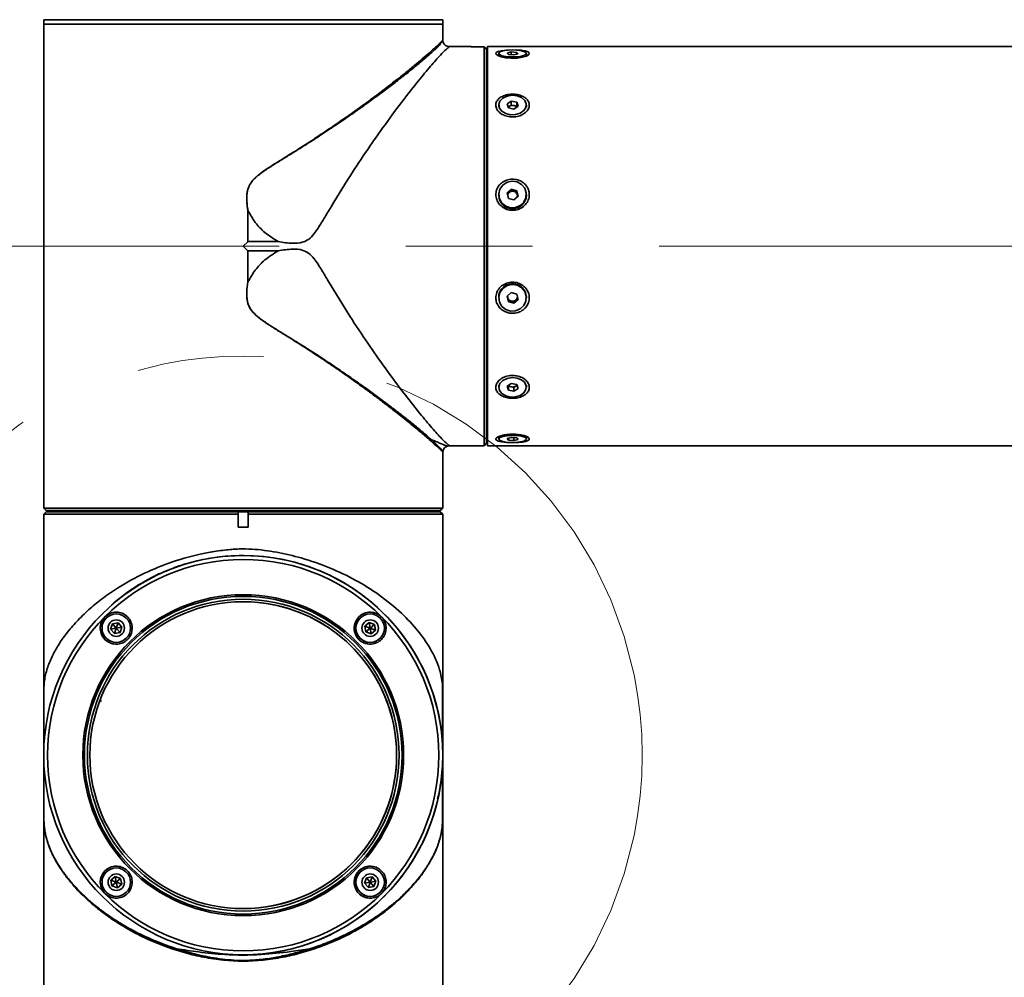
# Model space of a CAD drawing. Header units: millimetres. Extents: x -54 to 820, y 0 to 420.
# Tile 5 of 26: x 124 to 144, y 122 to 141. Entities that reach past the tile are written whole.
import ezdxf

# ---------------------------------------------------------------- set-up
doc = ezdxf.new("R2010")
doc.units = ezdxf.units.MM
doc.linetypes.add('CENTERX2', pattern=[20.32, 12.7, -2.54, 2.54, -2.54])

msp = doc.modelspace()

# ---------------------------------------------------------------- linework, layer by layer
at = {"color": 7, "linetype": 'Continuous', "lineweight": 35}
for p, q in [((124.3655, 141.0305), (124.3655, 140.9405)), ((132.3655, 140.9405), (132.3655, 141.0305)), ((124.3655, 140.9405), (124.3655, 131.5005)), ((132.3655, 140.9405), (124.3655, 140.9405)), ((125.5371, 140.9405), (124.3655, 140.9405)), ((132.3655, 140.9405), (125.5371, 140.9405)), ((132.3655, 140.6137), (132.3655, 140.9405)), ((132.9355, 140.4905), (132.497, 140.4905)), ((132.9355, 140.4893), (132.9355, 140.4905)), ((133.1953, 140.4893), (132.9355, 140.4893)), ((133.1953, 132.4905), (133.1953, 140.4893)), ((133.214, 140.4705), (133.2453, 140.4394)), ((133.2453, 140.4394), (133.2453, 132.5405)), ((133.2453, 140.4394), (133.2455, 140.4394)), ((133.2455, 132.5405), (133.2455, 140.4394)), ((161.0127, 140.4905), (133.2655, 140.4905)), ((133.2655, 133.6621), (133.2655, 140.4905)), ((133.6552, 140.363), (133.7397, 140.3834)), ((133.681, 140.3339), (133.6552, 140.363)), ((133.7397, 140.3834), (133.8501, 140.3746)), ((133.7397, 140.3292), (133.7397, 140.3834)), ((133.8501, 140.3746), (133.8759, 140.3455)), ((133.8501, 140.3392), (133.8501, 140.3746)), ((133.2655, 140.2205), (133.2455, 140.2405)), ((133.4885, 140.3542), (133.4885, 140.2972)), ((133.7914, 140.3251), (133.681, 140.3339)), ((133.8759, 140.3455), (133.7914, 140.3251)), ((134.0425, 140.2972), (134.0425, 140.3542)), ((133.2655, 139.7208), (133.2455, 139.7381)), ((133.6552, 139.3429), (133.7397, 139.3985)), ((133.7397, 139.3985), (133.8501, 139.3746)), ((133.7397, 139.3208), (133.7397, 139.3985)), ((133.8501, 139.3746), (133.8759, 139.295)), ((133.8501, 139.2968), (133.8501, 139.3746)), ((133.4885, 139.319), (133.4885, 139.2772)), ((133.681, 139.2633), (133.6552, 139.3429)), ((133.676, 139.2788), (133.6974, 139.293)), ((133.7914, 139.2394), (133.681, 139.2633)), ((133.6974, 139.293), (133.7397, 139.3208)), ((133.7397, 139.3208), (133.7949, 139.3088)), ((133.8759, 139.295), (133.7914, 139.2394)), ((133.7949, 139.3088), (133.8501, 139.2968)), ((133.8501, 139.2968), (133.8551, 139.2813)), ((134.0425, 139.2772), (134.0425, 139.319)), ((133.6552, 137.5586), (133.7397, 137.6345)), ((133.6974, 137.5681), (133.7397, 137.606)), ((133.7397, 137.6345), (133.8501, 137.6018)), ((133.7397, 137.606), (133.7397, 137.6345)), ((133.7397, 137.606), (133.7949, 137.5897)), ((133.8501, 137.6018), (133.8759, 137.4931)), ((133.8501, 137.5733), (133.8501, 137.6018)), ((133.4885, 137.5258), (133.4885, 137.5105)), ((133.681, 137.4498), (133.6552, 137.5586)), ((133.6607, 137.5351), (133.6974, 137.5681)), ((133.7914, 137.4171), (133.681, 137.4498)), ((133.8759, 137.4931), (133.7914, 137.4171)), ((133.7949, 137.5897), (133.8501, 137.5733)), ((133.8501, 137.5733), (133.863, 137.5189)), ((133.863, 137.5189), (133.8703, 137.488)), ((134.0425, 137.5105), (134.0425, 137.5258)), ((128.4589, 137.2074), (128.4569, 137.2073)), ((128.4569, 136.5819), (128.4569, 137.2073)), ((128.4589, 137.2074), (128.4589, 136.5829)), ((128.3655, 136.4905), (128.4569, 136.5819)), ((128.4569, 136.3991), (128.3655, 136.4905)), ((128.4569, 136.5819), (128.4571, 136.5821)), ((129.0656, 136.5829), (128.4589, 136.5829)), ((128.4571, 136.3989), (128.4569, 136.3991)), ((128.4569, 135.7738), (128.4569, 136.3991)), ((128.4589, 136.3981), (129.0657, 136.3981)), ((128.4589, 136.3981), (128.4589, 135.7736)), ((128.4569, 135.7738), (128.4589, 135.7736)), ((133.4885, 135.4705), (133.4885, 135.4553)), ((133.6552, 135.488), (133.7397, 135.564)), ((133.681, 135.3793), (133.6552, 135.488)), ((133.6681, 135.4621), (133.6607, 135.493)), ((133.681, 135.4078), (133.6681, 135.4621)), ((133.7397, 135.564), (133.8501, 135.5312)), ((133.8759, 135.4225), (133.7914, 135.3465)), ((133.8703, 135.446), (133.8336, 135.413)), ((133.8501, 135.5312), (133.8759, 135.4225)), ((134.0425, 135.4553), (134.0425, 135.4705)), ((133.681, 135.4078), (133.681, 135.3793)), ((133.7362, 135.3914), (133.681, 135.4078)), ((133.7914, 135.3465), (133.681, 135.3793)), ((133.7914, 135.375), (133.7362, 135.3914)), ((133.8336, 135.413), (133.7914, 135.375)), ((133.7914, 135.375), (133.7914, 135.3465)), ((133.2655, 132.4905), (133.2655, 133.6621)), ((133.4885, 133.7038), (133.4885, 133.6621)), ((133.6552, 133.6861), (133.7397, 133.7417)), ((133.681, 133.6065), (133.6552, 133.6861)), ((133.681, 133.6843), (133.676, 133.6998)), ((133.681, 133.6843), (133.681, 133.6065)), ((133.7362, 133.6723), (133.681, 133.6843)), ((133.7914, 133.6603), (133.7362, 133.6723)), ((133.7397, 133.7417), (133.8501, 133.7177)), ((133.8336, 133.6881), (133.7914, 133.6603)), ((133.7914, 133.6603), (133.7914, 133.5825)), ((133.8551, 133.7022), (133.8336, 133.6881)), ((133.8501, 133.7177), (133.8759, 133.6381)), ((134.0425, 133.6621), (134.0425, 133.7038)), ((133.7914, 133.5825), (133.681, 133.6065)), ((133.8759, 133.6381), (133.7914, 133.5825)), ((133.2455, 132.7405), (133.2655, 132.7605)), ((133.4885, 132.6838), (133.4885, 132.6268)), ((134.0425, 132.6268), (134.0425, 132.6838)), ((132.497, 132.4905), (133.1953, 132.4905)), ((133.1953, 132.4905), (133.2453, 132.5405)), ((133.2453, 132.5405), (133.2455, 132.5405)), ((133.2655, 132.4905), (161.0141, 132.4905)), ((133.6552, 132.6356), (133.7397, 132.656)), ((133.681, 132.6065), (133.6552, 132.6356)), ((133.681, 132.6418), (133.681, 132.6065)), ((133.7914, 132.5977), (133.681, 132.6065)), ((133.7397, 132.656), (133.8501, 132.6472)), ((133.7914, 132.6518), (133.7914, 132.5977)), ((133.8759, 132.618), (133.7914, 132.5977)), ((133.8501, 132.6472), (133.8759, 132.618)), ((132.3655, 131.5005), (132.3655, 132.364)), ((124.3655, 131.5005), (124.3668, 131.5005)), ((124.3668, 131.5005), (124.3668, 131.2408)), ((132.3643, 131.5005), (132.3655, 131.5005)), ((132.3643, 131.5005), (132.3643, 131.2408)), ((124.3668, 131.2408), (132.3643, 131.2408)), ((124.3668, 130.8605), (124.3668, 131.1203)), ((128.2655, 131.1203), (124.3668, 131.1203)), ((124.3855, 131.222), (124.4167, 131.1908)), ((124.3855, 131.139), (124.4167, 131.1703)), ((132.3144, 131.1908), (124.4167, 131.1908)), ((124.4167, 131.1908), (124.4167, 131.1905)), ((124.4167, 131.1905), (132.3144, 131.1905)), ((124.4167, 131.1703), (124.4167, 131.1705)), ((128.2705, 131.1705), (124.4167, 131.1705)), ((124.4167, 131.1703), (128.2705, 131.1703)), ((124.6155, 131.1905), (124.6155, 131.1705)), ((128.2705, 131.1703), (128.2655, 131.139)), ((128.2655, 131.139), (128.2655, 131.1203)), ((128.2655, 130.8605), (128.2655, 131.139)), ((128.2655, 130.8605), (128.2655, 131.1203)), ((128.4606, 131.1705), (128.2705, 131.1705)), ((128.2705, 131.1705), (128.2705, 131.1703)), ((128.4606, 131.1703), (128.4606, 131.1705)), ((132.3155, 131.1705), (128.4606, 131.1705)), ((128.4655, 131.139), (128.4606, 131.1703)), ((128.4606, 131.1703), (132.3155, 131.1703)), ((128.4655, 131.1203), (128.4655, 131.139)), ((128.4655, 130.8605), (128.4655, 131.139)), ((128.4655, 131.1203), (128.4655, 130.8605)), ((132.3655, 131.1203), (128.4655, 131.1203)), ((132.1155, 131.1705), (132.1155, 131.1905)), ((132.3455, 131.222), (132.3144, 131.1908)), ((132.3144, 131.1908), (132.3144, 131.1905)), ((132.3155, 131.1703), (132.3155, 131.1705)), ((132.3655, 131.1203), (132.3155, 131.1703)), ((132.3655, 126.2905), (132.3655, 131.1203)), ((124.3655, 130.8605), (124.3655, 127.5689)), ((124.3668, 130.8605), (124.3655, 130.8605)), ((128.4655, 130.8605), (128.2655, 130.8605)), ((129.3692, 130.1663), (129.3691, 130.1626)), ((129.4349, 129.3163), (129.44, 129.3268)), ((125.7066, 128.814), (125.7441, 128.9232)), ((125.7441, 128.9232), (125.8574, 128.9453)), ((125.82, 128.8361), (125.7441, 128.9232)), ((125.82, 128.8361), (125.8574, 128.9453)), ((125.8574, 128.9453), (125.9333, 128.8583)), ((130.8019, 128.8734), (130.8888, 128.9494)), ((130.8888, 128.9494), (130.9981, 128.9121)), ((130.9111, 128.8361), (130.8888, 128.9494)), ((130.9111, 128.8361), (130.9981, 128.9121)), ((130.9981, 128.9121), (131.0204, 128.7988)), ((125.82, 128.8361), (125.7066, 128.814)), ((125.7825, 128.7269), (125.7066, 128.814)), ((125.82, 128.8361), (125.7825, 128.7269)), ((125.8958, 128.749), (125.7825, 128.7269)), ((125.82, 128.8361), (125.9333, 128.8583)), ((125.82, 128.8361), (125.8958, 128.749)), ((125.9333, 128.8583), (125.8958, 128.749)), ((130.8242, 128.7602), (130.8019, 128.8734)), ((130.9111, 128.8361), (130.8019, 128.8734)), ((130.9111, 128.8361), (130.8242, 128.7602)), ((130.9334, 128.7228), (130.8242, 128.7602)), ((130.9111, 128.8361), (130.9334, 128.7228)), ((130.9111, 128.8361), (131.0204, 128.7988)), ((131.0204, 128.7988), (130.9334, 128.7228)), ((125.5248, 127.386), (125.4761, 127.3534)), ((132.3645, 126.9906), (132.3645, 126.3839)), ((124.3655, 126.4733), (124.3655, 126.2905)), ((124.3662, 126.363), (124.3662, 126.3643)), ((132.3645, 126.3839), (132.3645, 126.3839)), ((124.3655, 126.2866), (124.3655, 121.0408)), ((132.3645, 126.1991), (132.3645, 125.5738)), ((132.3645, 125.5736), (132.3645, 126.1981)), ((132.3655, 121.0408), (132.3655, 126.2905)), ((124.3666, 125.5738), (124.3666, 125.5736)), ((132.3645, 125.5738), (132.3645, 125.5736)), ((124.3662, 125.3996), (124.3663, 125.4435)), ((125.7107, 123.7823), (125.7977, 123.8582)), ((125.733, 123.669), (125.7107, 123.7823)), ((125.82, 123.7449), (125.7107, 123.7823)), ((125.7977, 123.8582), (125.9069, 123.8209)), ((125.82, 123.7449), (125.7977, 123.8582)), ((125.82, 123.7449), (125.9069, 123.8209)), ((125.9069, 123.8209), (125.9292, 123.7076)), ((130.7979, 123.7225), (130.8351, 123.8318)), ((130.8351, 123.8318), (130.9483, 123.8543)), ((130.9111, 123.7449), (130.8351, 123.8318)), ((130.9111, 123.7449), (130.9483, 123.8543)), ((130.9483, 123.8543), (131.0244, 123.7674)), ((125.82, 123.7449), (125.733, 123.669)), ((125.8423, 123.6316), (125.733, 123.669)), ((125.82, 123.7449), (125.8423, 123.6316)), ((125.82, 123.7449), (125.9292, 123.7076)), ((125.9292, 123.7076), (125.8423, 123.6316)), ((130.9111, 123.7449), (130.7979, 123.7225)), ((130.8739, 123.6356), (130.7979, 123.7225)), ((130.9111, 123.7449), (130.8739, 123.6356)), ((130.9872, 123.6581), (130.8739, 123.6356)), ((130.9111, 123.7449), (131.0244, 123.7674)), ((130.9111, 123.7449), (130.9872, 123.6581)), ((131.0244, 123.7674), (130.9872, 123.6581)), ((128.4655, 122.2918), (128.4892, 122.2924))]:
    msp.add_line(p, q, dxfattribs=at)
at = {"color": 8, "linetype": 'Continuous', "lineweight": 35}
for p, q in [((132.3655, 141.0305), (124.3655, 141.0305)), ((129.2155, 130.1992), (129.2155, 130.2013)), ((126.4249, 129.7936), (126.4248, 129.7882)), ((126.5374, 129.8483), (126.5375, 129.8532)), ((130.1937, 129.8483), (130.1936, 129.854)), ((130.3063, 129.7882), (130.3062, 129.7934)), ((126.1742, 129.6369), (126.1743, 129.6418)), ((130.5568, 129.6413), (130.5568, 129.6369)), ((125.8105, 129.372), (125.8104, 129.3681)), ((130.9207, 129.3681), (130.9206, 129.3722)), ((131.0148, 129.2908), (131.0148, 129.2874)), ((125.4846, 129.0654), (125.4846, 129.0673)), ((131.2465, 129.0654), (131.2465, 129.0676)), ((125.2893, 128.8486), (125.2893, 128.8472)), ((131.4418, 128.8472), (131.4418, 128.8493)), ((125.1288, 128.6407), (125.1288, 128.6418)), ((131.6023, 128.6428), (131.6023, 128.6407)), ((124.3666, 125.5738), (124.3666, 126.199))]:
    msp.add_line(p, q, dxfattribs=at)
at = {"color": 7, "linetype": 'CENTERX2', "lineweight": 18}
msp.add_line((210.3652, 136.4907), (118.1652, 136.4907), dxfattribs=at)
at = {"color": 7, "linetype": 'Continuous', "lineweight": 35, "flags": 128}
for points in [[(133.1953, 140.4893), (133.2087, 140.4759), (133.214, 140.4705)], [(133.6836, 140.4225), (133.6407, 140.421), (133.5409, 140.4094), (133.469, 140.3907), (133.4333, 140.3664), (133.4349, 140.339), (133.4706, 140.3113), (133.5369, 140.2862), (133.6291, 140.2673), (133.7392, 140.2584), (133.8548, 140.2619), (133.9609, 140.2779), (134.0428, 140.303), (134.0905, 140.3322), (134.1006, 140.3604), (134.0753, 140.3847), (134.0184, 140.4038), (133.956, 140.4145), (133.956, 140.4145)], [(133.8275, 140.2844), (133.9208, 140.2949), (133.9932, 140.3134), (134.0348, 140.3374), (134.0401, 140.3638), (134.0083, 140.3888), (133.9437, 140.4091), (133.855, 140.4221), (133.7543, 140.4259), (133.655, 140.42), (133.5707, 140.4052), (133.5128, 140.3835), (133.4889, 140.3579), (133.5024, 140.3318), (133.5515, 140.3087), (133.6294, 140.2918), (133.7258, 140.2833), (133.8275, 140.2844)], [(133.8275, 139.128), (133.9208, 139.1568), (133.9932, 139.2074), (134.0348, 139.2731), (134.0401, 139.345), (134.0083, 139.4133), (133.9437, 139.469), (133.855, 139.5043), (133.7543, 139.5147), (133.655, 139.4986), (133.5707, 139.4582), (133.5128, 139.399), (133.4889, 139.3291), (133.5024, 139.2577), (133.5515, 139.1946), (133.6294, 139.1484), (133.7258, 139.1251), (133.8275, 139.128)], [(133.8258, 139.0861), (133.7768, 139.0815), (133.6967, 139.0875)], [(133.8275, 137.265), (133.9208, 137.3042), (133.9932, 137.3734), (134.0348, 137.4631), (134.0401, 137.5613), (134.0083, 137.6547), (133.9437, 137.7307), (133.855, 137.779), (133.7543, 137.7931), (133.655, 137.7712), (133.5707, 137.716), (133.5128, 137.6352), (133.4889, 137.5396), (133.5024, 137.4422), (133.5515, 137.356), (133.6294, 137.2928), (133.7258, 137.261), (133.8275, 137.265)], [(133.8275, 135.1945), (133.9208, 135.2337), (133.9932, 135.3028), (134.0348, 135.3926), (134.0401, 135.4908), (134.0083, 135.5842), (133.9437, 135.6602), (133.855, 135.7085), (133.7543, 135.7226), (133.655, 135.7006), (133.5707, 135.6455), (133.5128, 135.5647), (133.4889, 135.4691), (133.5024, 135.3716), (133.5515, 135.2854), (133.6294, 135.2222), (133.7258, 135.1905), (133.8275, 135.1945)], [(133.8275, 133.4712), (133.9208, 133.4999), (133.9932, 133.5505), (134.0348, 133.6162), (134.0401, 133.6881), (134.0083, 133.7565), (133.9437, 133.8121), (133.855, 133.8475), (133.7543, 133.8578), (133.655, 133.8417), (133.5707, 133.8014), (133.5128, 133.7422), (133.4889, 133.6722), (133.5024, 133.6009), (133.5515, 133.5378), (133.6294, 133.4915), (133.7258, 133.4683), (133.8275, 133.4712)], [(133.7036, 133.8947), (133.8053, 133.8977), (133.8317, 133.894)], [(133.8275, 132.5569), (133.9208, 132.5675), (133.9932, 132.586), (134.0348, 132.61), (134.0401, 132.6363), (134.0083, 132.6614), (133.9437, 132.6817), (133.855, 132.6947), (133.7543, 132.6985), (133.655, 132.6926), (133.5707, 132.6778), (133.5128, 132.6561), (133.4889, 132.6305), (133.5024, 132.6044), (133.5515, 132.5813), (133.6294, 132.5644), (133.7258, 132.5559), (133.8275, 132.5569)], [(124.3668, 131.2408), (124.3801, 131.2274), (124.3855, 131.222)], [(124.3855, 131.139), (124.3803, 131.1338), (124.3668, 131.1203)], [(132.3643, 131.2408), (132.3509, 131.2274), (132.3455, 131.222)], [(131.1773, 123.4456), (131.4181, 123.7056), (131.5638, 123.8882)]]:
    msp.add_lwpolyline(points, dxfattribs=at)
at = {"color": 7, "linetype": 'CENTERX2', "lineweight": 18}
msp.add_circle((128.3655, 126.2905), 8, dxfattribs=at)
at = {"color": 7, "linetype": 'Continuous', "lineweight": 35}
for centre, radius in [((128.3655, 126.2905), 4), ((128.3655, 126.2905), 3.922), ((128.3655, 126.2905), 3.2164), ((128.3655, 126.2905), 3.1833), ((128.3655, 126.2905), 3.125), ((128.3655, 126.2905), 3.075), ((125.82, 128.8361), 0.285), ((130.9111, 128.8361), 0.285), ((125.82, 128.8361), 0.165), ((130.9111, 128.8361), 0.165), ((125.82, 123.7449), 0.285), ((130.9111, 123.7449), 0.285), ((125.82, 123.7449), 0.165), ((130.9111, 123.7449), 0.165)]:
    msp.add_circle(centre, radius, dxfattribs=at)
at = {"color": 7, "linetype": 'Continuous', "lineweight": 18}
msp.add_circle((128.3655, 126.2905), 3.075, dxfattribs=at)
at = {"color": 7, "linetype": 'CENTERX2', "lineweight": 18}
msp.add_arc((210.3652, 136.4907), 92.2, 95, 85, dxfattribs=at)
at = {"color": 7, "linetype": 'Continuous', "lineweight": 35}
for centre, radius, start, end in [((133.7404, 139.226), 0.0795, 122.67387, 142.41515), ((133.7656, 139.181), 0.1311, 77.08642, 121.34681), ((133.7765, 139.2089), 0.1015, 43.14216, 79.57276), ((133.7655, 137.4914), 0.1025, 73.36279, 131.63286), ((133.7655, 137.5166), 0.2771, 181.25088, 358.74912), ((133.761, 137.4967), 0.0955, 131.71695, 171.5601), ((133.7678, 137.4954), 0.098, 13.8638, 73.96866), ((133.7722, 137.4973), 0.0933, 350.9715, 13.37914), ((133.7579, 135.4675), 0.2693, 101.62617, 179.35441), ((133.7685, 135.465), 0.2741, 1.16109, 103.69015), ((133.7589, 135.4837), 0.0933, 170.97151, 193.37912), ((133.7632, 135.4856), 0.098, 193.8638, 253.96866), ((133.7701, 135.4843), 0.0955, 311.71695, 351.5601), ((133.7655, 135.4896), 0.1025, 253.36273, 311.63292), ((133.7546, 133.7722), 0.1015, 223.14172, 259.5732), ((133.7655, 133.8), 0.1311, 257.08642, 301.34681), ((133.7907, 133.755), 0.0795, 302.67387, 322.41515), ((128.3655, 126.2905), 4, 270, 90), ((128.3655, 126.2905), 4, 315.00001, 90), ((128.3655, 126.2905), 3.125, 90, 270), ((128.3655, 126.2905), 3.075, 315.00001, 90), ((125.82, 128.8361), 0.32, 90, 135.00001), ((130.9111, 128.8361), 0.32, 90, 135.00001), ((125.82, 128.8361), 0.32, 135.00001, 270), ((130.9111, 128.8361), 0.32, 135.00001, 270), ((125.82, 123.7449), 0.32, 135.00001, 270), ((125.82, 123.7449), 0.32, 90, 135.00001), ((128.3655, 126.2905), 3.075, 270, 315.00001), ((130.9111, 123.7449), 0.32, 135.00001, 270), ((130.9111, 123.7449), 0.32, 90, 135.00001), ((128.3655, 126.2905), 4, 270, 315.00001), ((128.3655, 126.2905), 4, 270, 271.43254)]:
    msp.add_arc(centre, radius, start, end, dxfattribs=at)
at = {"color": 8, "linetype": 'Continuous', "lineweight": 35}
for points, knots in [([(128.4569, 137.2073), (128.4497, 137.2585), (128.4363, 137.353), (128.4327, 137.4954), (128.4479, 137.6089), (128.4807, 137.6968), (128.5272, 137.7782), (128.6066, 137.8658), (128.752, 137.9825), (128.9463, 138.1091), (129.1872, 138.2591), (129.4187, 138.403), (129.6561, 138.5544), (129.8808, 138.7014), (130.1101, 138.8546), (130.324, 139.0011), (130.5299, 139.1453), (130.7514, 139.3038), (130.984, 139.4745), (131.224, 139.6558), (131.4486, 139.8301), (131.6551, 139.995), (131.8391, 140.1463), (131.9995, 140.2821), (132.1347, 140.3999), (132.2421, 140.4972), (132.3176, 140.5683), (132.3604, 140.6111), (132.3618, 140.6129), (132.3624, 140.6137)], [0, 0, 0, 0, 0.0208915, 0.0385084, 0.0574149, 0.0666922, 0.0762147, 0.0951472, 0.1139629, 0.151554, 0.1890802, 0.2298323, 0.2638948, 0.3064553, 0.3433782, 0.3826762, 0.4204146, 0.4565361, 0.508535, 0.55868, 0.6082271, 0.6608897, 0.7114125, 0.7600767, 0.8117389, 0.8622588, 0.9114835, 0.9628073, 1, 1, 1, 1]), ([(132.3659, 140.6051), (132.3642, 140.6024), (132.3606, 140.5965), (132.327, 140.5539), (132.2783, 140.5016), (132.2245, 140.4477), (132.174, 140.3998), (132.1162, 140.3472), (132.0504, 140.2892), (131.9818, 140.2304), (131.9093, 140.1695), (131.834, 140.1074), (131.7451, 140.0352), (131.6412, 139.9521), (131.536, 139.8695), (131.4319, 139.7889), (131.331, 139.7118), (131.2175, 139.626), (131.0902, 139.5314), (130.9636, 139.4385), (130.8392, 139.3487), (130.7188, 139.2627), (130.5871, 139.1698), (130.4436, 139.0702), (130.3239, 138.9883), (130.2309, 138.9253), (130.1665, 138.882), (130.0949, 138.8342), (130.016, 138.7819), (129.9129, 138.7142), (129.799, 138.6401), (129.6879, 138.5687), (129.6192, 138.5249), (129.5832, 138.5021), (129.5695, 138.4934), (129.4984, 138.4484), (129.3671, 138.3665), (129.1704, 138.2454), (128.9745, 138.1245), (128.8091, 138.0183), (128.6859, 137.9291), (128.5973, 137.854), (128.5216, 137.7702), (128.472, 137.6793), (128.4478, 137.5934), (128.4375, 137.5166), (128.4354, 137.4254), (128.4425, 137.3209), (128.4543, 137.2442), (128.4602, 137.2059)], [0, 0, 0, 0, 0.0380069, 0.0812808, 0.1240434, 0.1480558, 0.1734258, 0.1977773, 0.2219555, 0.248709, 0.2688627, 0.2914045, 0.3163864, 0.3438633, 0.3738884, 0.3950289, 0.4181126, 0.4431656, 0.4702113, 0.499269, 0.5210937, 0.5444912, 0.5694674, 0.596023, 0.6241543, 0.6343617, 0.6457298, 0.6582587, 0.6719497, 0.6868015, 0.711325, 0.729932, 0.7426179, 0.745532, 0.7477878, 0.7493864, 0.7807311, 0.8121051, 0.8445695, 0.8748229, 0.891986, 0.9061706, 0.9217765, 0.9373876, 0.9475217, 0.9577115, 0.968652, 0.9843269, 1, 1, 1, 1]), ([(132.3655, 132.364), (132.3617, 132.3683), (132.3541, 132.3769), (132.2928, 132.4364), (132.2002, 132.5226), (132.1108, 132.6013), (132.065, 132.6417)], [0, 0, 0, 0, 0.2501753, 0.5032234, 0.7451143, 1, 1, 1, 1]), ([(132.1409, 132.6113), (132.1982, 132.5884), (132.3209, 132.5394), (132.4238, 132.4982), (132.4681, 132.4805), (132.4583, 132.4844), (132.458, 132.4845)], [0, 0, 0, 0, 0.3428486, 0.7342564, 0.993419, 1, 1, 1, 1]), ([(132.1409, 132.6113), (132.1642, 132.5899), (132.2092, 132.5485), (132.264, 132.4942), (132.3082, 132.4471), (132.3416, 132.4095), (132.3601, 132.3848), (132.3688, 132.3719), (132.3661, 132.3758), (132.3659, 132.376)], [0, 0, 0, 0, 0.16548804, 0.31894048, 0.48720758, 0.65547534, 0.82376594, 0.99197515, 1, 1, 1, 1]), ([(127.0271, 130.0659), (127.0968, 130.0893), (127.2312, 130.1344), (127.4435, 130.1884), (127.6016, 130.223), (127.6942, 130.236), (127.7105, 130.2383)], [0, 0, 0, 0, 0.3162324, 0.6094684, 0.9310215, 1, 1, 1, 1]), ([(126.8467, 129.9905), (126.7697, 129.9609), (126.6648, 129.9206), (126.5678, 129.8692), (126.5419, 129.8555)], [0, 0, 0, 0, 0.7335354, 1, 1, 1, 1]), ([(124.3666, 126.3829), (124.3666, 126.3802), (124.3658, 126.3541), (124.3662, 126.3606), (124.3665, 126.3766), (124.3666, 126.3852)], [0, 0, 0, 0, 0.0505993, 0.4935345, 1, 1, 1, 1]), ([(124.368, 126.4303), (124.3675, 126.4162), (124.3667, 126.3881), (124.3662, 126.3632), (124.3662, 126.3627), (124.3662, 126.3625)], [0, 0, 0, 0, 0.2910438, 0.5832049, 1, 1, 1, 1])]:
    msp.add_open_spline(points, degree=3, knots=knots, dxfattribs=at)
at = {"color": 7, "linetype": 'Continuous', "lineweight": 35}
for points, knots in [([(132.5027, 140.4904), (132.4858, 140.4919), (132.4527, 140.4949), (132.41, 140.5212), (132.3777, 140.5591), (132.37, 140.5909), (132.3661, 140.607)], [0, 0, 0, 0, 0.2563792, 0.5033969, 0.7491135, 1, 1, 1, 1]), ([(132.497, 140.4887), (132.4967, 140.4886), (132.4956, 140.4883), (132.4372, 140.4424), (132.3156, 140.3184), (132.1278, 140.1083), (131.878, 139.8076), (131.5712, 139.418), (131.2279, 138.9573), (130.8613, 138.4358), (130.4772, 137.8591), (130.1704, 137.3573), (129.9378, 136.9663), (129.8159, 136.7679), (129.686, 136.6264), (129.5352, 136.5541), (129.324, 136.5414), (129.1633, 136.5672), (129.0656, 136.5829)], [0, 0, 0, 0, 0.0232326, 0.0907151, 0.1600126, 0.2461987, 0.3323243, 0.4204472, 0.5252196, 0.6169875, 0.7102959, 0.8227162, 0.8585725, 0.8945689, 0.9164924, 0.9346403, 0.9602513, 1, 1, 1, 1]), ([(133.956, 140.4145), (133.9277, 140.4177), (133.885, 140.4226), (133.8358, 140.4233), (133.819, 140.4236)], [0, 0, 0, 0, 0.6596807, 1, 1, 1, 1]), ([(133.9985, 139.4786), (133.9727, 139.4919), (133.917, 139.5206), (133.8096, 139.5402), (133.6927, 139.5375), (133.5826, 139.5093), (133.4946, 139.4583), (133.4399, 139.3906), (133.4235, 139.3147), (133.444, 139.2391), (133.4979, 139.1709), (133.5803, 139.1168), (133.6849, 139.0837), (133.8011, 139.0777), (133.9151, 139.1015), (134.0116, 139.1522), (134.0777, 139.2217), (134.1066, 139.2993), (134.0972, 139.3745), (134.0583, 139.4361), (134.0165, 139.4659), (133.9985, 139.4786)], [0, 0, 0, 0, 0.0472803, 0.1020872, 0.1582628, 0.2149007, 0.2708552, 0.3250554, 0.3770758, 0.4276427, 0.4782619, 0.5303118, 0.5843967, 0.640201, 0.696813, 0.7531113, 0.8079625, 0.8606558, 0.9115422, 0.9619715, 1, 1, 1, 1]), ([(134.0217, 137.7261), (133.9979, 137.7476), (133.9469, 137.7937), (133.8434, 137.8318), (133.7274, 137.8387), (133.6136, 137.8084), (133.5177, 137.7441), (133.4523, 137.6541), (133.4243, 137.5509), (133.4343, 137.447), (133.4787, 137.3522), (133.5532, 137.2748), (133.6521, 137.2228), (133.7662, 137.2041), (133.8825, 137.2235), (133.9856, 137.2797), (134.0618, 137.3651), (134.1021, 137.4672), (134.1037, 137.5719), (134.0739, 137.6613), (134.0373, 137.7068), (134.0217, 137.7261)], [0, 0, 0, 0, 0.0474876, 0.101709, 0.1575397, 0.2141587, 0.2704381, 0.3252466, 0.3778922, 0.4287524, 0.4791889, 0.5307095, 0.5841852, 0.6395578, 0.6960419, 0.7525544, 0.8079427, 0.8612955, 0.9126104, 0.9630067, 1, 1, 1, 1]), ([(128.4602, 137.2059), (128.46, 137.2063), (128.4597, 137.2068), (128.4593, 137.2072), (128.4591, 137.2074), (128.4589, 137.2074), (128.4589, 137.2074)], [0, 0, 0, 0, 0.6268716, 0.8359664, 0.9219335, 1, 1, 1, 1]), ([(129.0656, 136.5829), (128.974, 136.6398), (128.803, 136.746), (128.599, 136.9628), (128.5064, 137.1248), (128.4602, 137.2059)], [0, 0, 0, 0, 0.3660544, 0.683031, 1, 1, 1, 1]), ([(128.4571, 136.5821), (128.4573, 136.5823), (128.4577, 136.5826), (128.4583, 136.5829), (128.4587, 136.5829), (128.4589, 136.5829)], [0, 0, 0, 0, 0.3536827, 0.7717723, 1, 1, 1, 1]), ([(132.497, 132.4923), (132.4967, 132.4924), (132.4956, 132.4928), (132.4372, 132.5387), (132.3156, 132.6626), (132.1278, 132.8727), (131.878, 133.1734), (131.5712, 133.5631), (131.2279, 134.0238), (130.8613, 134.5453), (130.4772, 135.122), (130.1704, 135.6238), (129.9378, 136.0148), (129.8159, 136.2131), (129.686, 136.3546), (129.5352, 136.427), (129.324, 136.4396), (129.1633, 136.4138), (129.0657, 136.3981)], [0, 0, 0, 0, 0.0232323, 0.0907151, 0.1600128, 0.2461992, 0.3323251, 0.4204483, 0.5252211, 0.6169894, 0.7102981, 0.8227188, 0.8585753, 0.8945718, 0.9164953, 0.9346433, 0.9602544, 1, 1, 1, 1]), ([(128.4589, 136.3981), (128.4586, 136.3982), (128.4581, 136.3982), (128.4575, 136.3986), (128.4572, 136.3989), (128.4571, 136.3989)], [0, 0, 0, 0, 0.3744259, 0.8635006, 1, 1, 1, 1]), ([(129.0657, 136.3981), (128.974, 136.3412), (128.8029, 136.2351), (128.599, 136.0182), (128.5064, 135.8562), (128.4602, 135.7752)], [0, 0, 0, 0, 0.3660998, 0.683084, 1, 1, 1, 1]), ([(132.065, 132.6417), (132.0042, 132.6942), (131.8792, 132.8019), (131.6395, 132.9991), (131.4021, 133.1875), (131.185, 133.3547), (130.9984, 133.4955), (130.8026, 133.6399), (130.5989, 133.7866), (130.4354, 133.9021), (130.3133, 133.9869), (130.2332, 134.0421), (130.1453, 134.1021), (130.0494, 134.1669), (129.9453, 134.2365), (129.8341, 134.31), (129.7274, 134.3799), (129.6373, 134.4382), (129.5602, 134.4877), (129.4621, 134.5502), (129.3411, 134.6263), (129.1808, 134.726), (129.0051, 134.835), (128.8083, 134.9613), (128.632, 135.0877), (128.5163, 135.213), (128.4638, 135.322), (128.4364, 135.4331), (128.4313, 135.586), (128.4478, 135.7065), (128.4569, 135.7738)], [0, 0, 0, 0, 0.0806971, 0.1658243, 0.2502443, 0.2996332, 0.3494126, 0.3998465, 0.4493097, 0.4987015, 0.515426, 0.5336906, 0.553494, 0.5748376, 0.5977203, 0.6221433, 0.6473089, 0.6664532, 0.6795755, 0.6961114, 0.7281564, 0.754906, 0.7950061, 0.8357335, 0.8758426, 0.9066257, 0.9219996, 0.9375522, 0.9651278, 1, 1, 1, 1]), ([(132.1409, 132.6113), (132.0873, 132.6588), (132.0101, 132.7273), (131.8854, 132.8314), (131.7946, 132.9059), (131.7018, 132.9806), (131.6087, 133.0545), (131.5162, 133.127), (131.3737, 133.2372), (131.1875, 133.378), (130.955, 133.5492), (130.7287, 133.7118), (130.5077, 133.8669), (130.2685, 134.031), (130.0298, 134.1907), (129.7852, 134.3502), (129.581, 134.4808), (129.4165, 134.5838), (129.2739, 134.672), (129.134, 134.758), (129.0324, 134.8209), (128.9595, 134.8668), (128.9133, 134.8972), (128.8462, 134.9356), (128.8106, 134.9727), (128.7849, 134.9813), (128.7849, 134.9814), (128.7849, 134.9814), (128.7849, 134.9814), (128.7848, 134.9814), (128.7847, 134.9815), (128.7844, 134.9817), (128.784, 134.982), (128.783, 134.9826), (128.781, 134.9841), (128.7751, 134.9882), (128.7562, 135.0014), (128.6904, 135.0488), (128.597, 135.1237), (128.4966, 135.2433), (128.439, 135.392), (128.4319, 135.5767), (128.4503, 135.7061), (128.4602, 135.7752)], [0, 0, 0, 0, 0.0771686, 0.1111332, 0.1437385, 0.1749024, 0.2045124, 0.2325603, 0.2590469, 0.3290409, 0.3849801, 0.436622, 0.4933595, 0.5383899, 0.5966702, 0.6478808, 0.6920237, 0.7221595, 0.7472726, 0.7772982, 0.8051979, 0.8073606, 0.8205237, 0.8329465, 0.8458391, 0.8458424, 0.845844, 0.8458477, 0.8458548, 0.8458668, 0.8458887, 0.8459306, 0.8460091, 0.8461659, 0.8464969, 0.8472531, 0.8497552, 0.8580305, 0.8877017, 0.9091412, 0.9349956, 0.9653229, 1, 1, 1, 1]), ([(128.4589, 135.7736), (128.4589, 135.7737), (128.459, 135.7737), (128.4593, 135.7738), (128.4597, 135.7743), (128.46, 135.7748), (128.4602, 135.7752)], [0, 0, 0, 0, 0.0781158, 0.1615813, 0.3728389, 1, 1, 1, 1]), ([(134.0217, 135.2549), (134.0412, 135.2801), (134.0823, 135.3332), (134.1066, 135.433), (134.0962, 135.5364), (134.0509, 135.6309), (133.9758, 135.7078), (133.8764, 135.7591), (133.7621, 135.7769), (133.646, 135.7567), (133.5433, 135.6996), (133.4679, 135.6136), (133.4286, 135.5114), (133.4276, 135.4065), (133.4623, 135.3095), (133.5284, 135.2283), (133.6208, 135.1702), (133.7317, 135.1421), (133.8485, 135.1501), (133.9505, 135.1896), (134.0002, 135.2352), (134.0217, 135.2549)], [0, 0, 0, 0, 0.0475116, 0.099943, 0.1507708, 0.2012157, 0.2527733, 0.306295, 0.3617039, 0.418199, 0.4746972, 0.5300423, 0.583341, 0.634616, 0.6850077, 0.7360762, 0.7889377, 0.8438026, 0.9000644, 0.9566869, 1, 1, 1, 1]), ([(133.9985, 133.5024), (134.0206, 133.5186), (134.0673, 133.553), (134.1026, 133.6226), (134.1032, 133.699), (134.0679, 133.7723), (134.0013, 133.8353), (133.9084, 133.8813), (133.7974, 133.9035), (133.6802, 133.8968), (133.5719, 133.8608), (133.487, 133.8009), (133.4363, 133.7266), (133.424, 133.649), (133.4483, 133.5765), (133.5055, 133.5151), (133.5906, 133.4692), (133.6971, 133.4432), (133.8134, 133.4411), (133.9197, 133.4614), (133.9745, 133.4899), (133.9985, 133.5024)], [0, 0, 0, 0, 0.0473054, 0.1003851, 0.1516281, 0.2020181, 0.2531126, 0.3060104, 0.3609093, 0.4171836, 0.4738041, 0.5296136, 0.5835796, 0.6353869, 0.6858793, 0.736594, 0.7888493, 0.8431445, 0.899083, 0.9557156, 1, 1, 1, 1]), ([(133.956, 132.5665), (133.9815, 132.5705), (134.0363, 132.5791), (134.0888, 132.5999), (134.1078, 132.6264), (134.0891, 132.6552), (134.0371, 132.683), (133.9561, 132.7064), (133.8526, 132.7214), (133.7367, 132.7248), (133.6222, 132.7151), (133.5243, 132.6938), (133.4561, 132.6654), (133.4251, 132.6354), (133.4322, 132.6081), (133.474, 132.5856), (133.5464, 132.5692), (133.634, 132.5591), (133.6982, 132.5576), (133.7258, 132.557)], [0, 0, 0, 0, 0.0532008, 0.1145089, 0.1735463, 0.2308633, 0.2881345, 0.3469564, 0.4080745, 0.471181, 0.5352742, 0.5990832, 0.6613237, 0.7211379, 0.7788476, 0.8359351, 0.8941328, 0.9545052, 1, 1, 1, 1]), ([(132.065, 132.6417), (132.0776, 132.6367), (132.1029, 132.6266), (132.1282, 132.6164), (132.1409, 132.6113)], [0, 0, 0, 0, 0.5000014, 1, 1, 1, 1]), ([(132.3662, 132.3743), (132.3693, 132.3881), (132.3754, 132.4153), (132.4001, 132.4493), (132.4326, 132.4759), (132.4592, 132.4837), (132.4727, 132.4876)], [0, 0, 0, 0, 0.2531909, 0.5009896, 0.7483999, 1, 1, 1, 1]), ([(132.4584, 132.4837), (132.4591, 132.4841), (132.4725, 132.4906), (132.4879, 132.4907), (132.5025, 132.4907)], [0, 0, 0, 0, 0.0535045, 1, 1, 1, 1]), ([(133.836, 132.5579), (133.8479, 132.5582), (133.8912, 132.5589), (133.9288, 132.5633), (133.956, 132.5665)], [0, 0, 0, 0, 0.276392, 1, 1, 1, 1]), ([(124.3666, 126.9906), (124.3665, 127.03), (124.366, 127.1512), (124.3659, 127.3202), (124.3662, 127.4949), (124.3681, 127.6371), (124.3791, 127.8074), (124.4201, 127.9936), (124.5106, 128.2317), (124.637, 128.4685), (124.7976, 128.7046), (124.9949, 128.9409), (125.2261, 129.1714), (125.4879, 129.3921), (125.8388, 129.6431), (126.2921, 129.9037), (126.8713, 130.1491), (127.3272, 130.2827), (127.6388, 130.3473), (127.7886, 130.3734), (127.9462, 130.396), (128.0914, 130.412), (128.2029, 130.4202), (128.3472, 130.4265), (128.6221, 130.4204), (129.0438, 130.3636), (129.572, 130.2401), (130.1071, 130.0529), (130.627, 129.803), (131.1163, 129.4962), (131.5359, 129.1529), (131.8774, 128.7863), (132.1435, 128.4022), (132.2811, 128.0954), (132.3394, 127.8628), (132.3572, 127.7409), (132.3636, 127.611), (132.3651, 127.4602), (132.3652, 127.249), (132.3648, 127.0883), (132.3645, 126.9906)], [0, 0, 0, 0, 0.008041, 0.0247053, 0.0338547, 0.0430883, 0.0565523, 0.0881018, 0.119928, 0.1501937, 0.1804598, 0.2116154, 0.2427689, 0.2726246, 0.3027227, 0.3515509, 0.3956681, 0.4411469, 0.4504464, 0.4608613, 0.472077, 0.4826629, 0.4902955, 0.4945679, 0.5116846, 0.545421, 0.5800651, 0.6231521, 0.6662089, 0.710264, 0.7626429, 0.8085206, 0.8551682, 0.9113706, 0.9292962, 0.9472919, 0.958252, 0.9673246, 0.9801283, 1, 1, 1, 1]), ([(128.2831, 130.2891), (128.3069, 130.2904), (128.3385, 130.2921), (128.3701, 130.2908), (128.378, 130.2905)], [0, 0, 0, 0, 0.7504752, 1, 1, 1, 1]), ([(127.7105, 130.2383), (127.7701, 130.2474), (127.9056, 130.2682), (128.0715, 130.2834), (128.1776, 130.286), (128.2059, 130.2867)], [0, 0, 0, 0, 0.3655353, 0.8309638, 1, 1, 1, 1]), ([(126.8444, 129.99), (126.8748, 130.0026), (126.9357, 130.0278), (126.9966, 130.0532), (127.027, 130.0659)], [0, 0, 0, 0, 0.4999664, 1, 1, 1, 1]), ([(126.5419, 129.8555), (126.5111, 129.8399), (126.4257, 129.7966), (126.294, 129.7194), (126.1486, 129.6269), (126.0152, 129.5338), (125.894, 129.4409), (125.7931, 129.3608), (125.7376, 129.3078), (125.7163, 129.2874)], [0, 0, 0, 0, 0.1004095, 0.2787654, 0.4492326, 0.6112012, 0.7646262, 0.9095094, 1, 1, 1, 1]), ([(126.1399, 128.8431), (126.1372, 128.8076), (126.132, 128.7365), (126.0801, 128.6401), (126.0024, 128.5661), (125.9052, 128.5217), (125.7991, 128.5109), (125.6938, 128.5354), (125.6009, 128.5942), (125.5322, 128.682), (125.497, 128.7885), (125.5, 128.9001), (125.5398, 129.003), (125.6104, 129.0858), (125.7032, 129.1403), (125.8083, 129.1618), (125.9152, 129.1479), (126.0129, 129.0992), (126.0894, 129.0198), (126.1321, 128.9292), (126.1376, 128.8677), (126.1399, 128.8431)], [0, 0, 0, 0, 0.0528739, 0.1057891, 0.1577861, 0.2092989, 0.2613893, 0.3147826, 0.3695584, 0.4251514, 0.480678, 0.5353613, 0.5888612, 0.6413367, 0.6933075, 0.7454352, 0.7983078, 0.8522842, 0.9073394, 0.9629914, 1, 1, 1, 1]), ([(131.231, 128.8275), (131.2264, 128.7911), (131.2171, 128.7184), (131.1582, 128.6236), (131.0733, 128.5528), (130.9679, 128.5146), (130.856, 128.5144), (130.7516, 128.5516), (130.6671, 128.6201), (130.6104, 128.7109), (130.586, 128.8147), (130.5965, 128.9216), (130.6422, 129.0208), (130.7195, 129.1004), (130.8202, 129.1496), (130.9315, 129.1618), (131.0393, 129.1361), (131.1312, 129.0767), (131.1973, 128.9916), (131.2286, 128.9038), (131.2304, 128.8482), (131.231, 128.8275)], [0, 0, 0, 0, 0.0545205, 0.1090096, 0.1642576, 0.2199396, 0.2751521, 0.32909, 0.381552, 0.433132, 0.4848811, 0.5377143, 0.5919838, 0.647356, 0.7030176, 0.7581072, 0.8120826, 0.8649175, 0.9170152, 0.9690032, 1, 1, 1, 1]), ([(124.3675, 127.5715), (124.3675, 127.5698), (124.3675, 127.4974), (124.3675, 127.3595), (124.3674, 127.1052), (124.3674, 126.8257), (124.3673, 126.5783), (124.3672, 126.4374), (124.3671, 126.4162), (124.3671, 126.4113)], [0, 0, 0, 0, 0.0030378, 0.1290964, 0.2511235, 0.4857997, 0.7121542, 0.9333536, 1, 1, 1, 1]), ([(132.364, 126.4048), (132.3639, 126.4252), (132.3639, 126.4654), (132.3637, 126.5713), (132.3636, 126.6915), (132.3635, 126.8446), (132.3635, 127.005), (132.3635, 127.1778), (132.3635, 127.3423), (132.3635, 127.482), (132.3635, 127.5684), (132.3635, 127.5826)], [0, 0, 0, 0, 0.138778, 0.2731958, 0.3921861, 0.4963642, 0.6607436, 0.7441781, 0.8462755, 0.9747928, 1, 1, 1, 1]), ([(124.3666, 126.3852), (124.3666, 126.4314), (124.3666, 126.524), (124.3666, 126.7279), (124.3666, 126.8989), (124.3666, 126.9906)], [0, 0, 0, 0, 0.3169263, 0.6339175, 1, 1, 1, 1]), ([(124.3666, 126.3852), (124.3666, 126.385), (124.3666, 126.3847), (124.3666, 126.3843), (124.3666, 126.384), (124.3666, 126.3839), (124.3666, 126.3839)], [0, 0, 0, 0, 0.6280023, 0.8385819, 0.9238872, 1, 1, 1, 1]), ([(132.3645, 126.3821), (132.3645, 126.3823), (132.3645, 126.3827), (132.3645, 126.3833), (132.3645, 126.3837), (132.3645, 126.3839)], [0, 0, 0, 0, 0.3552057, 0.7719478, 1, 1, 1, 1]), ([(124.3666, 126.1981), (124.3666, 126.1412), (124.3666, 126.0351), (124.3666, 125.8182), (124.3666, 125.6562), (124.3666, 125.5752)], [0, 0, 0, 0, 0.3661014, 0.6830832, 1, 1, 1, 1]), ([(132.3645, 126.1989), (132.3645, 126.1988), (132.3645, 126.1985), (132.3645, 126.1982), (132.3645, 126.1982), (132.3645, 126.1981)], [0, 0, 0, 0, 0.3550683, 0.7718887, 1, 1, 1, 1]), ([(124.3736, 125.9538), (124.3736, 125.9539), (124.372, 125.961), (124.3709, 125.9275), (124.3691, 125.8383), (124.3686, 125.6911), (124.3682, 125.5272), (124.368, 125.3691), (124.3679, 125.2045), (124.3679, 125.09), (124.3679, 125.0414)], [0, 0, 0, 0, 0.0018036, 0.1353187, 0.302937, 0.5074227, 0.6251298, 0.7540915, 0.8956101, 1, 1, 1, 1]), ([(132.3632, 125.0385), (132.3632, 125.136), (132.3633, 125.3353), (132.3633, 125.5903), (132.3633, 125.7873), (132.3634, 125.9263), (132.3633, 125.982), (132.3632, 126.0065)], [0, 0, 0, 0, 0.2390522, 0.488861, 0.6976565, 0.8674064, 1, 1, 1, 1]), ([(127.0271, 122.4113), (126.8892, 122.4588), (126.6907, 122.5273), (126.4514, 122.6314), (126.2938, 122.7059), (126.1486, 122.7806), (126.0154, 122.8545), (125.8936, 122.927), (125.7197, 123.0372), (125.5205, 123.178), (125.31, 123.3492), (125.1323, 123.5118), (124.9828, 123.6669), (124.8431, 123.831), (124.7241, 123.9907), (124.623, 124.1502), (124.5529, 124.2808), (124.5051, 124.3838), (124.4691, 124.472), (124.4391, 124.558), (124.4212, 124.6209), (124.4098, 124.6668), (124.4026, 124.6965), (124.3956, 124.7382), (124.3875, 124.7669), (124.3876, 124.7813), (124.3876, 124.7813), (124.3876, 124.7814), (124.3876, 124.7814), (124.3876, 124.7814), (124.3876, 124.7815), (124.3875, 124.7817), (124.3875, 124.782), (124.3874, 124.7826), (124.3872, 124.7841), (124.3866, 124.7882), (124.3846, 124.8014), (124.3783, 124.8488), (124.3717, 124.9237), (124.3674, 125.0433), (124.3662, 125.192), (124.3661, 125.3767), (124.3664, 125.5061), (124.3666, 125.5752)], [0, 0, 0, 0, 0.0771685, 0.1111331, 0.1437388, 0.1749025, 0.2045125, 0.2325605, 0.259047, 0.3290407, 0.38498, 0.4366218, 0.4933594, 0.5383903, 0.5966705, 0.647881, 0.6920239, 0.7221591, 0.7472724, 0.7772983, 0.8051977, 0.8073608, 0.820524, 0.832946, 0.8458394, 0.845842, 0.8458441, 0.8458478, 0.8458546, 0.8458668, 0.845889, 0.8459303, 0.8460089, 0.8461657, 0.8464971, 0.8472532, 0.8497554, 0.8580306, 0.8877019, 0.9091413, 0.9349955, 0.9653228, 1, 1, 1, 1]), ([(126.8443, 122.4417), (126.7091, 122.4942), (126.4314, 122.6019), (126.0541, 122.7991), (125.7539, 122.9875), (125.5244, 123.1547), (125.3506, 123.2955), (125.1903, 123.4399), (125.044, 123.5866), (124.9413, 123.7021), (124.8715, 123.7869), (124.8279, 123.8421), (124.7828, 123.9021), (124.7367, 123.9669), (124.6901, 124.0365), (124.6442, 124.1101), (124.604, 124.1799), (124.5728, 124.2382), (124.5479, 124.2877), (124.5181, 124.3502), (124.4854, 124.4263), (124.4483, 124.526), (124.4153, 124.635), (124.3885, 124.7613), (124.3734, 124.8877), (124.3682, 125.013), (124.3667, 125.122), (124.3661, 125.2331), (124.3661, 125.386), (124.3664, 125.5065), (124.3666, 125.5738)], [0, 0, 0, 0, 0.08069725, 0.16582372, 0.25024466, 0.29963289, 0.34941277, 0.39984661, 0.44930927, 0.49870169, 0.51542612, 0.53369026, 0.55349405, 0.57483728, 0.59772055, 0.62214316, 0.64730929, 0.66645324, 0.67957522, 0.6961112, 0.72815601, 0.75490582, 0.79500618, 0.8357338, 0.87584275, 0.90662547, 0.92199976, 0.93755216, 0.96512774, 1, 1, 1, 1]), ([(132.3645, 125.5752), (132.3646, 125.5369), (132.3648, 125.4604), (132.3649, 125.3593), (132.3649, 125.2808), (132.3648, 125.2221), (132.3647, 125.1856), (132.3645, 125.1587), (132.3644, 125.1458), (132.3643, 125.1302), (132.364, 125.1001), (132.3634, 125.0567), (132.3622, 125.005), (132.3597, 124.9393), (132.3553, 124.8751), (132.349, 124.8193), (132.3417, 124.7681), (132.3323, 124.715), (132.3176, 124.6499), (132.3005, 124.5871), (132.2806, 124.5249), (132.2575, 124.4614), (132.2348, 124.4054), (132.2164, 124.3639), (132.205, 124.3389), (132.1955, 124.3189), (132.1837, 124.2946), (132.1691, 124.2654), (132.1509, 124.2306), (132.1285, 124.1897), (132.1016, 124.1428), (132.0694, 124.0898), (132.0315, 124.0309), (131.9633, 123.9313), (131.8488, 123.7807), (131.6669, 123.5799), (131.5075, 123.4197), (131.4238, 123.3546), (131.4237, 123.3546), (131.4237, 123.3546), (131.4237, 123.3546), (131.4237, 123.3545), (131.4236, 123.3545), (131.4235, 123.3544), (131.4233, 123.3542), (131.4228, 123.3537), (131.4216, 123.3527), (131.418, 123.3496), (131.4056, 123.3389), (131.3601, 123.3003), (131.26, 123.2185), (131.0813, 123.0845), (130.8879, 122.9567), (130.7128, 122.8529), (130.5945, 122.7874), (130.4856, 122.7306), (130.3638, 122.6707), (130.2419, 122.6148), (130.1218, 122.5638), (130.0272, 122.5258), (129.9412, 122.493), (129.8589, 122.4632), (129.7804, 122.4361), (129.7289, 122.4194), (129.704, 122.4113)], [0, 0, 0, 0, 0.0192596, 0.0384576, 0.0503031, 0.0582758, 0.0677756, 0.0687353, 0.072071, 0.0744254, 0.0768568, 0.0879697, 0.0981704, 0.1075315, 0.130494, 0.1458551, 0.1538258, 0.1747738, 0.1937994, 0.2146524, 0.2344764, 0.2536269, 0.2759967, 0.288613, 0.2936542, 0.3000733, 0.3078685, 0.3170829, 0.3282398, 0.3413369, 0.3563732, 0.3733507, 0.3922744, 0.4131543, 0.4695771, 0.5370956, 0.6148898, 0.6148916, 0.6148932, 0.6148955, 0.6149003, 0.614909, 0.6149247, 0.6149539, 0.6150127, 0.6151337, 0.6154028, 0.6160541, 0.6183467, 0.6263141, 0.6557417, 0.7031209, 0.768617, 0.7975577, 0.8238485, 0.84736, 0.8679758, 0.9006484, 0.9220809, 0.9394996, 0.955991, 0.9715669, 0.9862349, 1, 1, 1, 1]), ([(132.3645, 125.5738), (132.3646, 125.5306), (132.3649, 125.445), (132.365, 125.3213), (132.3648, 125.1807), (132.3639, 125.0568), (132.3608, 124.9608), (132.3557, 124.8757), (132.3457, 124.7861), (132.3275, 124.6876), (132.3044, 124.5963), (132.258, 124.4507), (132.1702, 124.248), (132.0151, 123.9873), (131.8372, 123.7534), (131.6517, 123.5482), (131.4606, 123.3641), (131.2474, 123.185), (130.9853, 122.9923), (130.6719, 122.7964), (130.2969, 122.6009), (130.0226, 122.4945), (129.8868, 122.4418)], [0, 0, 0, 0, 0.0224354, 0.0444247, 0.0635098, 0.0947266, 0.1102663, 0.1260638, 0.1575852, 0.187491, 0.2186592, 0.246407, 0.3314446, 0.4195024, 0.5024406, 0.5629317, 0.6253116, 0.6908143, 0.7515188, 0.8361905, 0.9188734, 1, 1, 1, 1]), ([(132.3197, 125.7158), (132.3154, 125.6749), (132.3049, 125.5745), (132.2789, 125.475), (132.2634, 125.4159)], [0, 0, 0, 0, 0.4069044, 1, 1, 1, 1]), ([(132.3645, 125.5752), (132.3645, 125.5748), (132.3645, 125.5743), (132.3645, 125.5738), (132.3645, 125.5737), (132.3645, 125.5737), (132.3645, 125.5736)], [0, 0, 0, 0, 0.62771235, 0.83847499, 0.9239111, 1, 1, 1, 1]), ([(124.3663, 125.4435), (124.3663, 125.4519), (124.3663, 125.4842), (124.3664, 125.5161), (124.3665, 125.5397)], [0, 0, 0, 0, 0.2601069, 1, 1, 1, 1]), ([(132.3645, 125.5447), (132.3646, 125.5193), (132.3648, 125.4919), (132.3648, 125.4641), (132.3648, 125.4621)], [0, 0, 0, 0, 0.9258842, 1, 1, 1, 1]), ([(126.1399, 123.738), (126.1354, 123.7014), (126.1264, 123.6284), (126.0676, 123.533), (125.9823, 123.4617), (125.8767, 123.4235), (125.765, 123.4233), (125.6609, 123.4602), (125.5762, 123.5286), (125.519, 123.6199), (125.4947, 123.7244), (125.5057, 123.8316), (125.5516, 123.9304), (125.6288, 124.0094), (125.7291, 124.0585), (125.8405, 124.0707), (125.9487, 124.0447), (126.0405, 123.985), (126.1061, 123.9002), (126.1372, 123.8134), (126.1392, 123.7584), (126.1399, 123.738)], [0, 0, 0, 0, 0.0549285, 0.1098262, 0.165387, 0.2209549, 0.2757315, 0.3293318, 0.3818795, 0.4338702, 0.4859613, 0.538758, 0.5926408, 0.6476213, 0.7032544, 0.7587142, 0.8131083, 0.8659999, 0.9177514, 0.9693326, 1, 1, 1, 1]), ([(131.231, 123.7536), (131.2285, 123.718), (131.2236, 123.6467), (131.172, 123.55), (131.0943, 123.4753), (130.9966, 123.4305), (130.8898, 123.4197), (130.7845, 123.4445), (130.6921, 123.5032), (130.6236, 123.5906), (130.5882, 123.6968), (130.591, 123.8087), (130.631, 123.9119), (130.7015, 123.9945), (130.7937, 124.0488), (130.898, 124.0705), (131.0047, 124.0572), (131.1029, 124.0089), (131.1801, 123.9294), (131.2229, 123.8389), (131.2287, 123.7777), (131.231, 123.7536)], [0, 0, 0, 0, 0.0528431, 0.1057136, 0.1579676, 0.2099155, 0.2622159, 0.3154029, 0.3697323, 0.4250424, 0.4807182, 0.5358536, 0.5896719, 0.6420308, 0.6935821, 0.7453849, 0.7983235, 0.8526979, 0.9081219, 0.9637678, 1, 1, 1, 1]), ([(126.8443, 122.4417), (126.8748, 122.4367), (126.9357, 122.4266), (126.9966, 122.4164), (127.027, 122.4113)], [0, 0, 0, 0, 0.4999998, 1, 1, 1, 1]), ([(129.8867, 122.4417), (129.7662, 122.4014), (129.5312, 122.3229), (129.1536, 122.236), (128.7663, 122.179), (128.3661, 122.1564), (127.966, 122.1789), (127.5784, 122.2358), (127.2004, 122.3227), (126.9651, 122.4014), (126.8444, 122.4417)], [0, 0, 0, 0, 0.1272533, 0.2480269, 0.3745494, 0.4998092, 0.6250879, 0.7516119, 0.8725588, 1, 1, 1, 1]), ([(127.0271, 122.4113), (127.1738, 122.3886), (127.488, 122.34), (127.9349, 122.2955), (128.3598, 122.2798), (128.8077, 122.2954), (129.2598, 122.3421), (129.5759, 122.3914), (129.704, 122.4113)], [0, 0, 0, 0, 0.1714339, 0.3671493, 0.4967389, 0.6300821, 0.850153, 1, 1, 1, 1]), ([(127.0271, 122.4113), (127.0968, 122.3898), (127.2312, 122.3484), (127.4433, 122.2942), (127.6608, 122.2469), (127.8893, 122.2099), (128.1207, 122.1831), (128.3742, 122.1711), (128.657, 122.1857), (128.9637, 122.2267), (129.2173, 122.2776), (129.4132, 122.3262), (129.5583, 122.3659), (129.6548, 122.396), (129.704, 122.4113)], [0, 0, 0, 0, 0.0827449, 0.1594748, 0.2436097, 0.3277452, 0.411892, 0.4959987, 0.6016076, 0.7172686, 0.8315613, 0.8852277, 0.9414424, 1, 1, 1, 1]), ([(129.7041, 122.4114), (129.7345, 122.4164), (129.7953, 122.4266), (129.8563, 122.4367), (129.8867, 122.4417)], [0, 0, 0, 0, 0.5000156, 1, 1, 1, 1])]:
    msp.add_open_spline(points, degree=3, knots=knots, dxfattribs=at)

doc.saveas('drawing.dxf')
